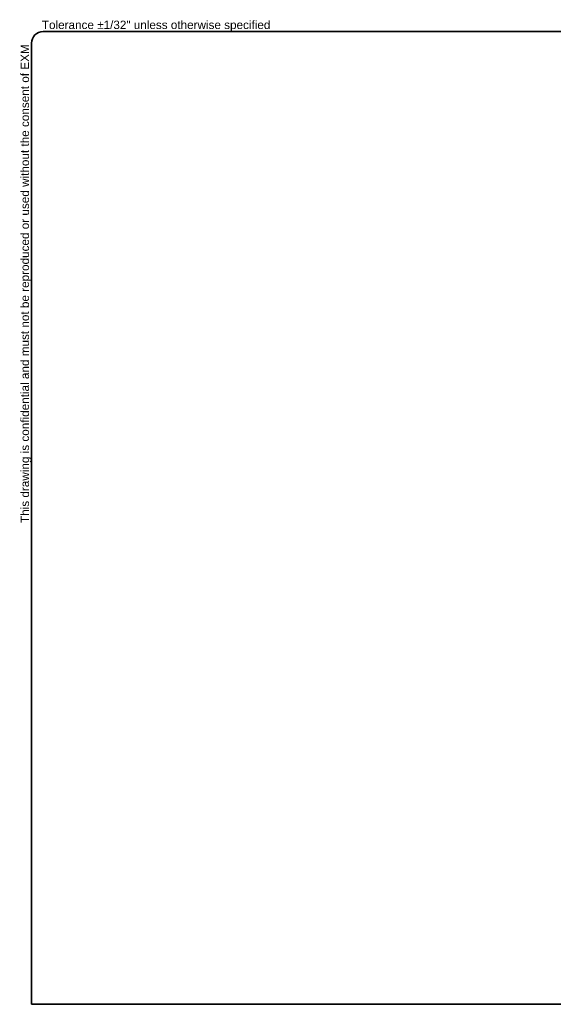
# Model space of a CAD drawing. Header units: inches. Extents: x 1.4 to 84.3, y 1.3 to 54.8.
# Tile 1 of 7: x 1.4 to 30.4, y 1.3 to 54.8. Entities that reach past the tile are written whole.
import ezdxf

# ---------------------------------------------------------------- set-up
doc = ezdxf.new("R2010")
doc.units = ezdxf.units.IN
doc.header["$LTSCALE"] = 5.063091
doc.header["$MEASUREMENT"] = 0
doc.layers.get('0').update_dxf_attribs({"lineweight": 25})
doc.layers.add('Sketch Geometry(ANSI)', color=7, linetype='Continuous', lineweight=25)
doc.layers.add('Symbols(ANSI)', color=7, linetype='Continuous', lineweight=25)
doc.styles.add('Current-ANSI', font='arial.ttf')

# ---------------------------------------------------------------- blocks, each defined once
blk = doc.blocks.new('Borders 12_EXM - B (Inch)')
at = {"layer": 'Sketch Geometry(ANSI)', "linetype": 'Continuous', "lineweight": 35}
for p, q in [((16.398, 10.692), (0.523, 10.692)), ((0.398, 10.567), (0.398, 0.255)), ((0.398, 0.255), (16.398, 0.255))]:
    blk.add_line(p, q, dxfattribs=at)
blk.add_arc((0.523, 10.567), 0.125, 90, 180, dxfattribs=at)
at = {"layer": 'Symbols(ANSI)', "color": 7, "insert": (0.509, 10.692), "char_height": 0.09, "attachment_point": 7, "style": 'Current-ANSI'}
blk.add_mtext('Tolerance ±1/32" unless otherwise specified', dxfattribs=at)
at = {"layer": 'Symbols(ANSI)', "color": 7, "insert": (0.398, 5.419), "char_height": 0.09, "attachment_point": 7, "rotation": 90, "style": 'Current-ANSI'}
blk.add_mtext('This drawing is confidential and must not be reproduced or used without the consent of EXM', dxfattribs=at)
at = {"layer": 'Symbols(ANSI)', "color": 7, "style": 'Current-ANSI'}
blk.add_attdef('FILENAME_AND_PATH_001', (6.16, 10.718), '', height=0.09, dxfattribs=at)

msp = doc.modelspace()

# ---------------------------------------------------------------- block references
at = {"xscale": 5.063091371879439, "yscale": 5.063091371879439, "zscale": 5.063091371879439}
msp.add_blockref('Borders 12_EXM - B (Inch)', (0, 0), dxfattribs=at)

doc.saveas('drawing.dxf')
